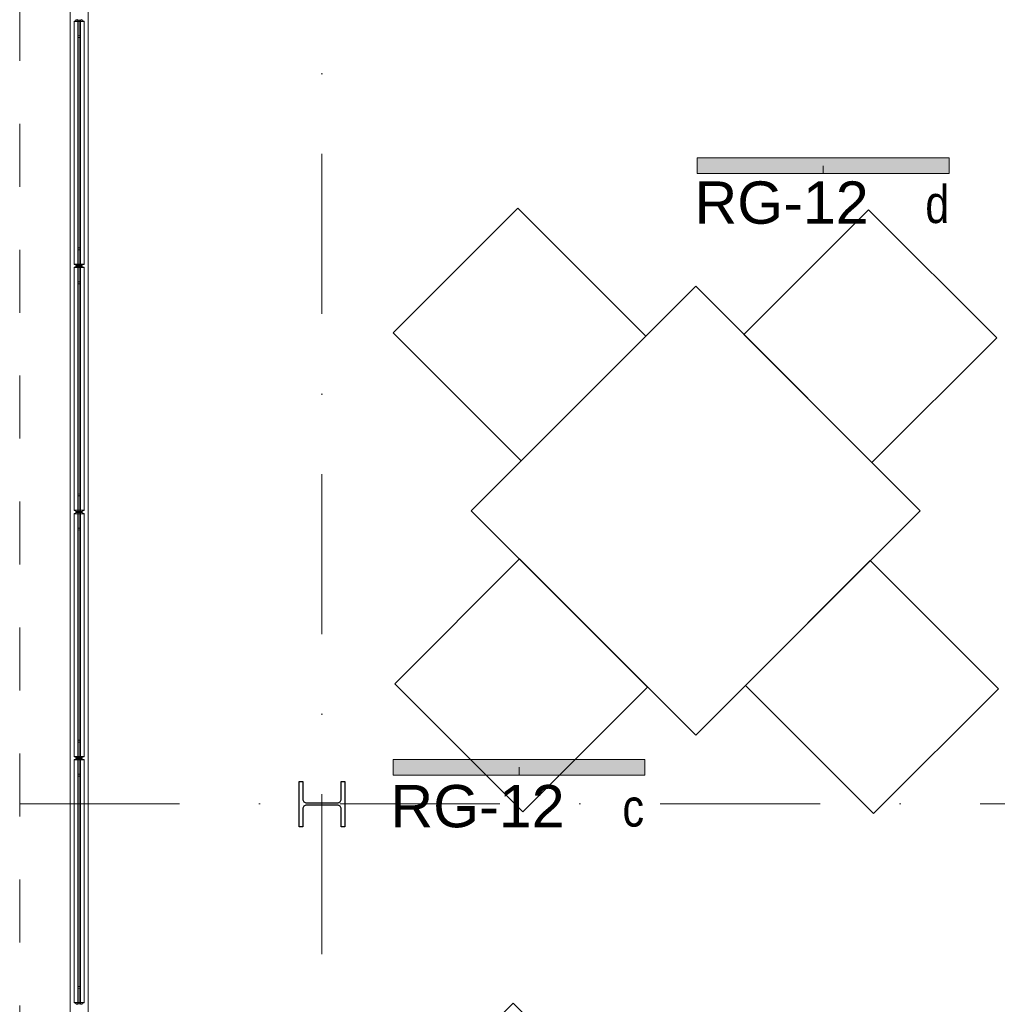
# Model space of a CAD drawing. Header units: metres. Extents: x -29 to 15534, y -4326 to 1447.
# Tile 9 of 48: x 11573 to 11962, y -2908 to -2517. Entities that reach past the tile are written whole.
import ezdxf

# ---------------------------------------------------------------- set-up
doc = ezdxf.new("R2010")
doc.units = ezdxf.units.M
doc.header["$MEASUREMENT"] = 0
doc.linetypes.add('8', pattern=[0.5, 0.25, -0.25])
doc.linetypes.add('DASHDOT', pattern=[25.4, 12.7, -6.35, 0, -6.35])
doc.layers.get('0').update_dxf_attribs({"color": 8})
for name, color, linetype, lineweight in [('#elektryczne', 7, 'Continuous', 20), ('_K_stal', 8, 'Continuous', 25), ('A_B.CIENKIE', 8, 'Continuous', 9), ('A_OPISY', 8, 'Continuous', 18), ('A_OSIE', 8, 'Continuous', 13), ('A_STOLARKA', 8, 'Continuous', 5), ('EB_obwody', 8, 'Continuous', 13)]:
    doc.layers.add(name, color=color, linetype=linetype, lineweight=lineweight)
doc.layers.add('_UWAGI', color=8, linetype='Continuous', lineweight=70, plot=False)
doc.layers.add('rexp_Oprawy', color=7, linetype='Continuous')
doc.styles.add('ARIAL', font='arial.ttf')
doc.styles.add('opisy okien', font='txt', dxfattribs={"height": 15})

# ---------------------------------------------------------------- blocks, each defined once
blk = doc.blocks.new('A$C127e4fc6')
at = {"layer": 'A_STOLARKA'}
for p, q in [((-1793.6, 0), (-34.24, 0)), ((-522.87, -2.39), (-522.95, -2.85)), ((-522.75, -2.85), (-522.95, -2.85)), ((-522.82, -2.35), (-522.64, -2.35)), ((-522.45, -1.6), (-522.75, -2.8)), ((-522.75, -2.8), (-522.75, -2.35)), ((-522.75, -2.8), (-522.75, -2.85)), ((-522.75, -2.8), (-522.75, -4.4)), ((-522.65, -3.1), (-522.75, -3.2)), ((-522.75, -3.2), (-522.75, -4)), ((-425.55, -3.6), (-522.75, -3.6)), ((-425.65, -3.1), (-522.65, -3.1)), ((-522.3, -1.6), (-522.3, -5.6)), ((-522.3, -1.63), (-426, -1.64)), ((-426, -1.6), (-426, -5.6)), ((-425.85, -1.6), (-425.55, -2.8)), ((-425.47, -2.35), (-425.66, -2.35)), ((-425.55, -3.2), (-425.65, -3.1)), ((-425.55, -2.8), (-425.55, -2.35)), ((-425.55, -2.8), (-425.55, -2.85)), ((-425.55, -2.8), (-425.55, -4.4)), ((-425.55, -2.85), (-425.35, -2.85)), ((-425.55, -4), (-425.55, -3.2)), ((-425.42, -2.39), (-425.34, -2.85)), ((-425.3, -2.9), (-425.3, -4.3)), ((-425.3, -2.9), (-425.3, -4.3)), ((-425.17, -2.39), (-425.25, -2.85)), ((-425.05, -2.85), (-425.25, -2.85)), ((-425.12, -2.35), (-424.94, -2.35)), ((-424.75, -1.6), (-425.05, -2.8)), ((-425.05, -2.8), (-425.05, -2.35)), ((-425.05, -2.8), (-425.05, -2.85)), ((-425.05, -2.8), (-425.05, -4.4)), ((-424.95, -3.1), (-425.05, -3.2)), ((-425.05, -3.2), (-425.05, -4)), ((-327.85, -3.6), (-425.05, -3.6)), ((-327.95, -3.1), (-424.95, -3.1)), ((-424.6, -1.6), (-424.6, -5.6)), ((-424.6, -1.63), (-328.3, -1.63)), ((-328.3, -1.6), (-328.3, -5.6)), ((-328.15, -1.6), (-327.85, -2.8)), ((-327.77, -2.35), (-327.96, -2.35)), ((-327.85, -3.2), (-327.95, -3.1)), ((-327.85, -2.8), (-327.85, -2.35)), ((-327.85, -2.8), (-327.85, -2.85)), ((-327.85, -2.8), (-327.85, -4.4)), ((-327.85, -2.85), (-327.65, -2.85)), ((-327.85, -4), (-327.85, -3.2)), ((-327.72, -2.39), (-327.64, -2.85)), ((-327.6, -2.9), (-327.6, -4.3)), ((-327.6, -2.9), (-327.6, -4.3)), ((-327.47, -2.39), (-327.55, -2.85)), ((-327.35, -2.85), (-327.55, -2.85)), ((-327.42, -2.35), (-327.24, -2.35)), ((-327.05, -1.6), (-327.35, -2.8)), ((-327.35, -2.8), (-327.35, -2.35)), ((-327.35, -2.8), (-327.35, -2.85)), ((-327.35, -2.8), (-327.35, -4.4)), ((-327.25, -3.1), (-327.35, -3.2)), ((-327.35, -3.2), (-327.35, -4)), ((-230.15, -3.6), (-327.35, -3.6)), ((-230.25, -3.1), (-327.25, -3.1)), ((-326.9, -1.6), (-326.9, -5.6)), ((-326.9, -1.63), (-230.6, -1.63)), ((-230.6, -1.6), (-230.6, -5.6)), ((-230.6, -1.6), (-230.6, -5.6)), ((-230.45, -1.6), (-230.15, -2.8)), ((-230.45, -1.6), (-230.15, -2.8)), ((-230.07, -2.35), (-230.26, -2.35)), ((-230.07, -2.35), (-230.26, -2.35)), ((-230.15, -3.2), (-230.25, -3.1)), ((-230.15, -2.8), (-230.15, -2.35)), ((-230.15, -2.8), (-230.15, -4.4)), ((-230.15, -2.8), (-230.15, -2.85)), ((-230.15, -2.8), (-230.15, -4.4)), ((-230.15, -2.85), (-229.95, -2.85)), ((-230.15, -2.85), (-229.95, -2.85)), ((-230.15, -4), (-230.15, -3.2)), ((-230.14, -2.8), (-230.14, -2.35)), ((-230.14, -2.8), (-230.14, -2.85)), ((-230.02, -2.39), (-229.94, -2.85)), ((-230.02, -2.39), (-229.94, -2.85)), ((-229.9, -2.9), (-229.9, -4.3)), ((-229.9, -2.9), (-229.9, -4.3)), ((-229.9, -2.9), (-229.9, -4.3)), ((-229.9, -2.9), (-229.9, -4.3)), ((-229.77, -2.39), (-229.85, -2.85)), ((-229.77, -2.4), (-229.85, -2.85)), ((-229.65, -2.85), (-229.85, -2.85)), ((-229.65, -2.85), (-229.85, -2.85)), ((-229.72, -2.35), (-229.54, -2.35)), ((-229.72, -2.35), (-229.54, -2.35)), ((-229.35, -1.6), (-229.65, -2.8)), ((-229.35, -1.6), (-229.65, -2.8)), ((-229.65, -2.8), (-229.65, -2.35)), ((-229.65, -2.8), (-229.65, -2.35)), ((-229.65, -2.8), (-229.65, -2.85)), ((-229.65, -2.8), (-229.65, -4.4)), ((-229.65, -2.8), (-229.65, -2.85)), ((-229.65, -2.8), (-229.65, -4.4)), ((-229.65, -3.2), (-229.55, -3.1)), ((-229.65, -4), (-229.65, -3.2)), ((-132.44, -3.6), (-229.65, -3.6)), ((-229.55, -3.1), (-132.55, -3.1)), ((-229.2, -1.6), (-229.2, -5.6)), ((-229.2, -1.6), (-229.2, -5.6)), ((-229.2, -1.63), (-132.89, -1.63)), ((-132.89, -1.6), (-132.89, -5.6)), ((-132.74, -1.6), (-132.44, -2.8)), ((-132.37, -2.35), (-132.55, -2.35)), ((-132.55, -3.1), (-132.45, -3.2)), ((-132.45, -3.2), (-132.45, -4)), ((-132.44, -2.8), (-132.44, -2.35)), ((-132.44, -2.8), (-132.44, -2.85)), ((-132.44, -2.8), (-132.44, -4.4)), ((-132.44, -2.85), (-132.24, -2.85)), ((-132.32, -2.39), (-132.24, -2.85)), ((-1789.08, -7.2), (-34.24, -7.2)), ((-522.96, -4.35), (-522.87, -4.81)), ((-522.75, -4.35), (-522.95, -4.35)), ((-522.64, -4.85), (-522.82, -4.85)), ((-522.75, -4), (-522.65, -4.1)), ((-522.75, -4.35), (-522.75, -4.4)), ((-522.75, -4.85), (-522.75, -4.4)), ((-522.75, -4.4), (-522.45, -5.6)), ((-522.65, -4.1), (-425.65, -4.1)), ((-426, -5.57), (-522.3, -5.56)), ((-425.55, -4.4), (-425.85, -5.6)), ((-425.66, -4.85), (-425.47, -4.85)), ((-425.65, -4.1), (-425.55, -4)), ((-425.55, -4.35), (-425.55, -4.4)), ((-425.55, -4.35), (-425.35, -4.35)), ((-425.55, -4.85), (-425.55, -4.4)), ((-425.34, -4.35), (-425.42, -4.81)), ((-425.25, -4.35), (-425.17, -4.81)), ((-425.05, -4.35), (-425.25, -4.35)), ((-424.94, -4.85), (-425.12, -4.85)), ((-425.05, -4), (-424.95, -4.1)), ((-425.05, -4.35), (-425.05, -4.4)), ((-425.05, -4.85), (-425.05, -4.4)), ((-425.05, -4.4), (-424.75, -5.6)), ((-424.95, -4.1), (-327.95, -4.1)), ((-328.3, -5.56), (-424.6, -5.56)), ((-327.85, -4.4), (-328.15, -5.6)), ((-327.96, -4.85), (-327.77, -4.85)), ((-327.95, -4.1), (-327.85, -4)), ((-327.85, -4.35), (-327.85, -4.4)), ((-327.85, -4.35), (-327.65, -4.35)), ((-327.85, -4.85), (-327.85, -4.4)), ((-327.64, -4.35), (-327.72, -4.81)), ((-327.55, -4.35), (-327.47, -4.81)), ((-327.35, -4.35), (-327.55, -4.35)), ((-327.24, -4.85), (-327.42, -4.85)), ((-327.35, -4), (-327.25, -4.1)), ((-327.35, -4.35), (-327.35, -4.4)), ((-327.35, -4.85), (-327.35, -4.4)), ((-327.35, -4.4), (-327.05, -5.6)), ((-327.25, -4.1), (-230.25, -4.1)), ((-230.6, -5.56), (-326.9, -5.56)), ((-230.15, -4.4), (-230.45, -5.6)), ((-230.15, -4.4), (-230.45, -5.6)), ((-230.26, -4.85), (-230.07, -4.85)), ((-230.26, -4.85), (-230.07, -4.85)), ((-230.25, -4.1), (-230.15, -4)), ((-230.15, -4.35), (-229.95, -4.35)), ((-230.15, -4.35), (-230.15, -4.4)), ((-230.15, -4.35), (-229.95, -4.35)), ((-230.15, -4.85), (-230.15, -4.4)), ((-230.14, -4.35), (-230.14, -4.4)), ((-230.14, -4.85), (-230.14, -4.4)), ((-229.94, -4.35), (-230.02, -4.81)), ((-229.94, -4.35), (-230.02, -4.81)), ((-229.85, -4.35), (-229.77, -4.81)), ((-229.65, -4.35), (-229.85, -4.35)), ((-229.85, -4.35), (-229.77, -4.81)), ((-229.65, -4.35), (-229.85, -4.35)), ((-229.54, -4.85), (-229.72, -4.85)), ((-229.54, -4.85), (-229.72, -4.85)), ((-229.55, -4.1), (-229.65, -4)), ((-229.65, -4.35), (-229.65, -4.4)), ((-229.65, -4.35), (-229.65, -4.4)), ((-229.65, -4.85), (-229.65, -4.4)), ((-229.65, -4.4), (-229.35, -5.6)), ((-229.65, -4.85), (-229.65, -4.4)), ((-229.65, -4.4), (-229.35, -5.6)), ((-132.55, -4.1), (-229.55, -4.1)), ((-132.89, -5.56), (-229.2, -5.56)), ((-132.44, -4.4), (-132.74, -5.6)), ((-132.45, -4), (-132.55, -4.1)), ((-132.55, -4.85), (-132.37, -4.85)), ((-132.44, -4.35), (-132.44, -4.4)), ((-132.44, -4.35), (-132.24, -4.35)), ((-132.44, -4.85), (-132.44, -4.4)), ((-132.24, -4.35), (-132.32, -4.81))]:
    blk.add_line(p, q, dxfattribs=at)
at = {"layer": 'A_STOLARKA', "ltscale": 0.1}
for p, q in [((-522.3, -1.6), (-522.45, -1.6)), ((-426, -1.6), (-425.85, -1.6)), ((-424.6, -1.6), (-424.75, -1.6)), ((-328.3, -1.6), (-328.15, -1.6)), ((-326.9, -1.6), (-327.05, -1.6)), ((-230.6, -1.6), (-230.45, -1.6)), ((-230.6, -1.6), (-230.45, -1.6)), ((-229.2, -1.6), (-229.35, -1.6)), ((-229.2, -1.6), (-229.35, -1.6)), ((-132.89, -1.6), (-132.74, -1.6)), ((-522.3, -5.6), (-522.45, -5.6)), ((-426, -5.6), (-425.85, -5.6)), ((-424.6, -5.6), (-424.75, -5.6)), ((-328.3, -5.6), (-328.15, -5.6)), ((-326.9, -5.6), (-327.05, -5.6)), ((-230.6, -5.6), (-230.45, -5.6)), ((-230.6, -5.6), (-230.45, -5.6)), ((-229.2, -5.6), (-229.35, -5.6)), ((-229.2, -5.6), (-229.35, -5.6)), ((-132.89, -5.6), (-132.74, -5.6))]:
    blk.add_line(p, q, dxfattribs=at)
at = {"layer": 'A_STOLARKA'}
for centre in [(-516.25, -3.6), (-432.05, -3.6), (-418.55, -3.6), (-334.35, -3.6), (-334.35, -3.6), (-320.85, -3.6), (-236.65, -3.6), (-236.65, -3.6), (-223.15, -3.6), (-223.15, -3.6), (-138.94, -3.6)]:
    blk.add_circle(centre, 0.5, dxfattribs=at)
for centre, start, end in [((-522.95, -2.9), 90, 180), ((-522.82, -2.4), 90, 170), ((-425.47, -2.4), 10, 90), ((-425.35, -2.9), 0, 90), ((-425.25, -2.9), 90, 180), ((-425.12, -2.4), 90, 170), ((-327.77, -2.4), 10, 90), ((-327.65, -2.9), 0, 90), ((-327.55, -2.9), 90, 180), ((-327.42, -2.4), 90, 170), ((-230.07, -2.4), 10, 90), ((-230.07, -2.4), 10, 90), ((-229.95, -2.9), 0, 90), ((-229.95, -2.9), 0, 90), ((-229.85, -2.9), 90, 180), ((-229.85, -2.9), 90, 180), ((-229.72, -2.4), 90, 170), ((-229.72, -2.4), 90, 170), ((-132.37, -2.4), 10, 90), ((-132.24, -2.9), 0, 90), ((-522.95, -4.3), 180, 270), ((-522.82, -4.8), 190, 270), ((-425.47, -4.8), 270, 350), ((-425.35, -4.3), 270, 0), ((-425.25, -4.3), 180, 270), ((-425.12, -4.8), 190, 270), ((-327.77, -4.8), 270, 350), ((-327.65, -4.3), 270, 0), ((-327.55, -4.3), 180, 270), ((-327.42, -4.8), 190, 270), ((-230.07, -4.8), 270, 350), ((-230.07, -4.8), 270, 350), ((-229.95, -4.3), 270, 0), ((-229.95, -4.3), 270, 0), ((-229.85, -4.3), 180, 270), ((-229.85, -4.3), 180, 270), ((-229.72, -4.8), 190, 270), ((-229.72, -4.8), 190, 270), ((-132.37, -4.8), 270, 350), ((-132.24, -4.3), 270, 0)]:
    blk.add_arc(centre, 0.05, start, end, dxfattribs=at)
blk = doc.blocks.new('hb')
at = {"layer": '_K_stal'}
blk.add_lwpolyline([(637.91, -29600.16), (639.31, -29600.16), (639.31, -29618.16), (637.91, -29618.16), (637.91, -29611.08, 0.414214), (636.41, -29609.58), (624.21, -29609.58, 0.414214), (622.71, -29611.08), (622.71, -29618.16), (621.31, -29618.16), (621.31, -29600.16), (622.71, -29600.16), (622.71, -29607.23, 0.414214), (624.21, -29608.73), (636.41, -29608.73, 0.414214), (637.91, -29607.23)], format="xyb", close=True, dxfattribs=at)
blk = doc.blocks.new('podkład')
at = {"color": 8}
for points in [[(11721.7, -2641.71), (11772.53, -2692.54), (11822.04, -2643.02), (11771.22, -2592.2)], [(11860.97, -2642.37), (11911.79, -2693.19), (11961.31, -2643.68), (11910.48, -2592.85)], [(11752.74, -2712.33), (11841.83, -2801.42), (11930.93, -2712.33), (11841.83, -2623.23)], [(11771.87, -2731.46), (11822.7, -2782.29), (11773.18, -2831.8), (11722.36, -2780.98)], [(11861.62, -2781.63), (11912.45, -2832.46), (11961.96, -2782.95), (11911.14, -2732.12)], [(11719.9, -2957.22), (11770.73, -3008.04), (11820.24, -2958.53), (11769.42, -2907.7)]]:
    blk.add_lwpolyline(points, close=True, dxfattribs=at)
at = {"layer": 'A_B.CIENKIE', "color": 8, "linetype": '8', "ltscale": 100}
for points in [[(11573.49, -2008.7), (11573.49, -4224.7), (12973.49, -3344.7), (12973.49, -2008.7)], [(11593.49, -2008.7), (11593.49, -4188.5), (12953.49, -3333.65), (12953.49, -2008.7)]]:
    blk.add_lwpolyline(points, dxfattribs=at)
at = {"layer": 'A_OSIE', "color": 8, "linetype": 'DASHDOT', "ltscale": 5}
for p, q in [((11693.49, -4159.34), (11693.49, -2044.7)), ((11573.49, -2828.69), (12973.49, -2828.69))]:
    blk.add_line(p, q, dxfattribs=at)
at = {"layer": '_UWAGI', "color": 8}
blk.add_blockref('hb', (11063.18, 26780.46), dxfattribs=at)
at = {"layer": 'A_STOLARKA', "color": 8, "linetype": 'Continuous', "rotation": 90}
blk.add_blockref('A$C127e4fc6', (11593.49, -2385.21), dxfattribs=at)
blk = doc.blocks.new('rexp_lib_l_92')
at = {"layer": 'rexp_Oprawy', "linetype": 'Continuous', "lineweight": 18, "true_color": 0x007f00}
blk.add_hatch(color=96, dxfattribs=at).paths.add_polyline_path([(-3.1, -50), (3.1, -50), (3.1, 50), (-3.1, 50)])
at = {"layer": 'rexp_Oprawy', "color": 96, "linetype": 'Continuous', "lineweight": 18, "true_color": 0x007f00}
blk.add_lwpolyline([(-3.1, -50), (3.1, -50), (3.1, 50), (-3.1, 50)], close=True, dxfattribs=at)
at = {"layer": 'rexp_Oprawy', "color": 7, "linetype": 'Continuous', "lineweight": 18}
blk.add_lwpolyline([(-3.1, -50), (3.1, -50), (3.1, 50), (-3.1, 50)], close=True, dxfattribs=at)
blk.add_lwpolyline([(0, 0), (3.1, 0)], dxfattribs=at)

msp = doc.modelspace()

# ---------------------------------------------------------------- block references
at = {"layer": '#elektryczne', "color": 8, "linetype": 'Continuous', "lineweight": 18}
msp.add_blockref('podkład', (0, 0), dxfattribs=at)
at = {"layer": 'rexp_Oprawy', "color": 8, "linetype": 'Continuous', "lineweight": 18, "rotation": 270}
for p in [(11892.4, -2575.4, 377), (11771.7, -2814.1, 377)]:
    msp.add_blockref('rexp_lib_l_92', p, dxfattribs=at)

# ---------------------------------------------------------------- texts
at = {"layer": 'A_OPISY', "color": 0, "lineweight": 13, "char_height": 15, "width": 16.3849, "attachment_point": 5, "style": 'opisy okien'}
for s, insert in [('{\\fArial Narrow|b0|i0|c238|p39;d}', (11937.74, -2590.73)), ('{\\fArial Narrow|b0|i0|c238|p39;c}', (11817.04, -2830.27))]:
    msp.add_mtext(s, dxfattribs=dict(at, insert=insert))
at = {"layer": 'EB_obwody', "color": 5, "style": 'ARIAL'}
for p in [(11841.37, -2598.41, -1123), (11720.67, -2837.95, -1123)]:
    msp.add_text('RG-12', height=16.8, rotation=0, dxfattribs=at).set_placement(p)

doc.saveas('drawing.dxf')
